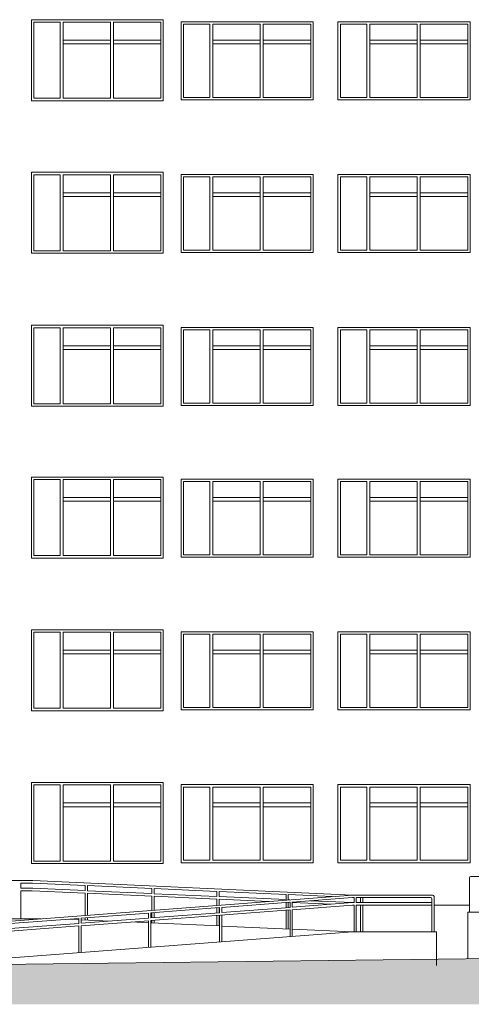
# Paper-space layout 'A-43 ELEWACJE' of a CAD drawing. Header units: millimetres. Extents: x -1100 to 1100, y 0 to 900.
# Tile 13 of 24: x 349 to 447, y 468 to 680. Entities that reach past the tile are written whole.
import ezdxf
from ezdxf.xclip import XClip

# ---------------------------------------------------------------- set-up
doc = ezdxf.new("R2010")
doc.units = ezdxf.units.MM
doc.header["$MEASUREMENT"] = 0
doc.header["$XCLIPFRAME"] = 0
doc.layers.add('A_ściany', color=7, linetype='Continuous')
for name, color, linetype, lineweight in [('A_ściany_Nr_pióra__1', 7, 'Continuous', 20), ('A_ściany_Nr_pióra__2', 8, 'Continuous', 13), ('A_ściany_Nr_pióra__3', 252, 'Continuous', 13)]:
    doc.layers.add(name, color=color, linetype=linetype, lineweight=lineweight)

# ---------------------------------------------------------------- blocks, each defined once
blk = doc.blocks.new('Rysunek_3_3', base_point=(-1601.65, 1773.94))
at = {"layer": 'A_ściany', "linetype": 'Continuous', "lineweight": 13}
blk.add_hatch(color=8, dxfattribs=at).paths.add_polyline_path([(330.97, 475.96), (29.9, 475.96), (29.9, 467.55), (682.67, 467.55), (682.67, 478.06), (572.66, 478.25), (467.45, 477.61)])
at = {"layer": 'A_ściany_Nr_pióra__1', "color": 7, "linetype": 'Continuous', "lineweight": 20}
for p, q in [((421.52, 488.96), (421.19, 488.96)), ((446.47, 488.96), (438.79, 488.96)), ((469.2, 487.44), (446.11, 487.44)), ((446.11, 487.44), (446.11, 477.35)), ((332.73, 486.04), (353.82, 486.03)), ((359.75, 485.94), (362.08, 485.84)), ((362.55, 485.81), (368.83, 485.53)), ((373.37, 485.33), (377.14, 485.16)), ((377.6, 485.14), (392.48, 484.47)), ((421.2, 483.17), (330.97, 476.31)), ((392.94, 484.45), (407.7, 483.78)), ((408.16, 483.76), (421.2, 483.17)), ((421.2, 483.17), (439.3, 483.17)), ((439.3, 483.17), (439.3, 475.96)), ((330.97, 475.96), (467.45, 477.61))]:
    blk.add_line(p, q, dxfattribs=at)
at = {"layer": 'A_ściany_Nr_pióra__2', "color": 8, "linetype": 'Continuous', "lineweight": 13}
for p, q in [((325.77, 494.28), (352.11, 494.26)), ((349.51, 492.62), (349.51, 493.73)), ((349.51, 493.73), (352.08, 493.73)), ((352.08, 493.73), (363.46, 493.22)), ((352.11, 494.26), (421.2, 491.15)), ((446.47, 487.44), (446.47, 494.85)), ((471.19, 495.15), (446.77, 495.15)), ((349.51, 492.62), (352.14, 492.62)), ((349.51, 486.03), (349.51, 492.08)), ((349.51, 492.08), (352.01, 492.08)), ((352.01, 492.08), (363.46, 491.56)), ((352.14, 492.62), (363.46, 492.11)), ((363.46, 492.11), (363.46, 493.22)), ((363.46, 486.76), (363.46, 491.56)), ((363.92, 492.09), (363.92, 493.2)), ((363.92, 493.2), (377.86, 492.57)), ((363.92, 492.09), (377.86, 491.46)), ((363.92, 486.8), (363.92, 491.54)), ((363.92, 491.54), (377.86, 490.91)), ((377.86, 491.46), (377.86, 492.57)), ((378.32, 491.44), (378.32, 492.55)), ((378.32, 492.55), (391.89, 491.94)), ((378.32, 491.44), (391.89, 490.83)), ((391.89, 490.83), (391.89, 491.94)), ((392.35, 490.81), (392.35, 491.92)), ((392.35, 491.92), (406.86, 491.26)), ((421.2, 491.15), (330.97, 484.29)), ((377.86, 487.86), (377.86, 490.91)), ((378.32, 487.89), (378.32, 490.89)), ((378.32, 490.89), (391.89, 490.28)), ((391.89, 488.92), (391.89, 490.28)), ((392.35, 490.81), (406.86, 490.16)), ((392.35, 488.96), (392.35, 490.26)), ((392.35, 490.26), (403.11, 489.78)), ((407.7, 489.59), (392.94, 488.46)), ((406.86, 490.16), (406.86, 491.26)), ((406.86, 488.42), (406.86, 489.52)), ((407.32, 490.14), (407.32, 491.24)), ((407.32, 491.24), (416.77, 490.82)), ((407.32, 490.14), (407.66, 490.12)), ((407.32, 488.46), (407.32, 489.56)), ((407.58, 489.58), (407.7, 489.57)), ((407.7, 488.49), (407.7, 489.59)), ((421.2, 490.61), (408.16, 489.62)), ((408.16, 488.52), (408.16, 489.62)), ((408.16, 489.55), (416.65, 489.17)), ((421.2, 489.51), (408.16, 488.52)), ((412.12, 489.92), (421.19, 489.51)), ((421.2, 491.15), (438.49, 491.15)), ((421.2, 490.61), (421.52, 490.61)), ((421.2, 489.51), (421.52, 489.51)), ((421.52, 489.51), (421.52, 490.61)), ((421.98, 489.51), (421.98, 490.61)), ((421.98, 490.61), (438.03, 490.61)), ((421.98, 489.51), (438.33, 489.51)), ((422.93, 489.51), (422.93, 490.61)), ((423.39, 489.51), (423.39, 490.61)), ((438.33, 483.17), (438.33, 490.31)), ((438.79, 483.17), (438.79, 490.85)), ((377.14, 487.26), (362.55, 486.15)), ((377.14, 486.16), (377.14, 487.26)), ((392.48, 488.43), (377.6, 487.3)), ((407.7, 487.94), (377.6, 485.65)), ((392.48, 487.33), (377.6, 486.2)), ((377.6, 486.2), (377.6, 487.3)), ((377.86, 486.22), (377.86, 487.32)), ((378.32, 486.25), (378.32, 487.35)), ((391.89, 487.28), (391.89, 488.38)), ((392.35, 487.32), (392.35, 488.42)), ((392.48, 487.33), (392.48, 488.43)), ((407.7, 488.49), (392.94, 487.36)), ((392.94, 487.36), (392.94, 488.46)), ((406.86, 483.82), (406.86, 487.87)), ((407.32, 483.8), (407.32, 487.91)), ((407.7, 482.15), (407.7, 487.94)), ((421.2, 488.96), (408.16, 487.97)), ((408.16, 482.18), (408.16, 487.97)), ((421.52, 483.17), (421.52, 488.96)), ((421.98, 483.17), (421.98, 488.96)), ((438.33, 488.96), (421.98, 488.96)), ((422.93, 483.17), (422.93, 488.96)), ((423.39, 483.17), (423.39, 488.96)), ((362.08, 486.12), (347.2, 484.99)), ((362.08, 485.02), (347.2, 483.89)), ((362.08, 485.02), (362.08, 486.12)), ((377.14, 486.16), (362.55, 485.05)), ((362.55, 485.05), (362.55, 486.15)), ((377.14, 485.61), (362.55, 484.5)), ((363.46, 485.77), (363.46, 486.22)), ((363.92, 485.75), (363.92, 486.26)), ((377.14, 479.82), (377.14, 485.61)), ((377.6, 479.86), (377.6, 485.65)), ((377.86, 485.12), (377.86, 485.67)), ((378.32, 485.1), (378.32, 485.7)), ((391.89, 484.49), (391.89, 486.73)), ((392.35, 484.47), (392.35, 486.77)), ((392.48, 480.99), (392.48, 486.78)), ((392.94, 481.02), (392.94, 486.81)), ((362.08, 484.47), (347.2, 483.34)), ((362.08, 478.68), (362.08, 484.47)), ((362.55, 478.71), (362.55, 484.5))]:
    blk.add_line(p, q, dxfattribs=at)
for centre, start, end in [((446.77, 494.85), 90, 180), ((438.03, 490.31), 0, 90), ((438.49, 490.85), 0, 90)]:
    blk.add_arc(centre, 0.3, start, end, dxfattribs=at)
at = {"layer": 'A_ściany_Nr_pióra__3', "color": 252, "linetype": 'Continuous', "lineweight": 13}
for p, q in [((351.81, 680.26), (380.31, 680.26)), ((351.81, 662.76), (351.81, 680.26)), ((352.33, 663.29), (352.33, 679.74)), ((352.33, 679.74), (358.03, 679.74)), ((358.03, 679.74), (358.03, 663.29)), ((358.68, 663.29), (358.68, 679.74)), ((358.68, 679.74), (368.91, 679.74)), ((368.91, 679.74), (368.91, 663.29)), ((369.56, 663.29), (369.56, 679.74)), ((369.56, 679.74), (379.78, 679.74)), ((379.78, 679.74), (379.78, 663.29)), ((380.31, 680.26), (380.31, 662.76)), ((384.14, 679.8), (412.7, 679.8)), ((384.14, 662.94), (384.14, 679.8)), ((384.67, 663.47), (384.67, 679.28)), ((384.67, 679.28), (390.37, 679.28)), ((390.37, 679.28), (390.37, 663.47)), ((391.02, 663.47), (391.02, 679.28)), ((391.02, 679.28), (401.27, 679.28)), ((401.27, 679.28), (401.27, 663.47)), ((401.92, 663.47), (401.92, 679.28)), ((401.92, 679.28), (412.18, 679.28)), ((412.18, 679.28), (412.18, 663.47)), ((412.7, 679.8), (412.7, 662.94)), ((418.05, 662.94), (418.05, 679.8)), ((418.05, 679.8), (446.61, 679.8)), ((418.58, 663.47), (418.58, 679.28)), ((418.58, 679.28), (424.28, 679.28)), ((424.28, 679.28), (424.28, 663.47)), ((424.93, 663.47), (424.93, 679.28)), ((424.93, 679.28), (435.18, 679.28)), ((435.18, 679.28), (435.18, 663.47)), ((435.83, 663.47), (435.83, 679.28)), ((435.83, 679.28), (446.09, 679.28)), ((446.09, 679.28), (446.09, 663.47)), ((446.61, 679.8), (446.61, 662.94)), ((368.91, 675.84), (358.68, 675.84)), ((368.91, 675.04), (358.68, 675.04)), ((379.78, 675.84), (369.56, 675.84)), ((379.78, 675.04), (369.56, 675.04)), ((401.27, 675.84), (391.02, 675.84)), ((401.27, 675.04), (391.02, 675.04)), ((412.18, 675.84), (401.92, 675.84)), ((412.18, 675.04), (401.92, 675.04)), ((435.18, 675.84), (424.93, 675.84)), ((435.18, 675.04), (424.93, 675.04)), ((446.09, 675.84), (435.83, 675.84)), ((446.09, 675.04), (435.83, 675.04)), ((380.31, 662.76), (351.81, 662.76)), ((358.03, 663.29), (352.33, 663.29)), ((368.91, 663.29), (358.68, 663.29)), ((379.78, 663.29), (369.56, 663.29)), ((412.7, 662.94), (384.14, 662.94)), ((390.37, 663.47), (384.67, 663.47)), ((401.27, 663.47), (391.02, 663.47)), ((412.18, 663.47), (401.92, 663.47)), ((446.61, 662.94), (418.05, 662.94)), ((424.28, 663.47), (418.58, 663.47)), ((435.18, 663.47), (424.93, 663.47)), ((446.09, 663.47), (435.83, 663.47)), ((351.81, 647.29), (380.31, 647.29)), ((351.81, 629.79), (351.81, 647.29)), ((352.33, 630.31), (352.33, 646.76)), ((352.33, 646.76), (358.03, 646.76)), ((358.03, 646.76), (358.03, 630.31)), ((358.68, 630.31), (358.68, 646.76)), ((358.68, 646.76), (368.91, 646.76)), ((368.91, 646.76), (368.91, 630.31)), ((369.56, 630.31), (369.56, 646.76)), ((369.56, 646.76), (379.78, 646.76)), ((379.78, 646.76), (379.78, 630.31)), ((380.31, 647.29), (380.31, 629.79)), ((384.14, 646.83), (412.7, 646.83)), ((384.14, 629.97), (384.14, 646.83)), ((412.7, 646.83), (412.7, 629.97)), ((418.05, 629.97), (418.05, 646.83)), ((418.05, 646.83), (446.61, 646.83)), ((446.61, 646.83), (446.61, 629.97)), ((384.67, 630.49), (384.67, 646.3)), ((384.67, 646.3), (390.37, 646.3)), ((390.37, 646.3), (390.37, 630.49)), ((391.02, 630.49), (391.02, 646.3)), ((391.02, 646.3), (401.27, 646.3)), ((401.27, 646.3), (401.27, 630.49)), ((401.92, 630.49), (401.92, 646.3)), ((401.92, 646.3), (412.18, 646.3)), ((412.18, 646.3), (412.18, 630.49)), ((418.58, 630.49), (418.58, 646.3)), ((418.58, 646.3), (424.28, 646.3)), ((424.28, 646.3), (424.28, 630.49)), ((424.93, 630.49), (424.93, 646.3)), ((424.93, 646.3), (435.18, 646.3)), ((435.18, 646.3), (435.18, 630.49)), ((435.83, 630.49), (435.83, 646.3)), ((435.83, 646.3), (446.09, 646.3)), ((446.09, 646.3), (446.09, 630.49)), ((368.91, 642.86), (358.68, 642.86)), ((379.78, 642.86), (369.56, 642.86)), ((401.27, 642.86), (391.02, 642.86)), ((412.18, 642.86), (401.92, 642.86)), ((435.18, 642.86), (424.93, 642.86)), ((446.09, 642.86), (435.83, 642.86)), ((368.91, 642.06), (358.68, 642.06)), ((379.78, 642.06), (369.56, 642.06)), ((401.27, 642.06), (391.02, 642.06)), ((412.18, 642.06), (401.92, 642.06)), ((435.18, 642.06), (424.93, 642.06)), ((446.09, 642.06), (435.83, 642.06)), ((380.31, 629.79), (351.81, 629.79)), ((358.03, 630.31), (352.33, 630.31)), ((368.91, 630.31), (358.68, 630.31)), ((379.78, 630.31), (369.56, 630.31)), ((412.7, 629.97), (384.14, 629.97)), ((390.37, 630.49), (384.67, 630.49)), ((401.27, 630.49), (391.02, 630.49)), ((412.18, 630.49), (401.92, 630.49)), ((446.61, 629.97), (418.05, 629.97)), ((424.28, 630.49), (418.58, 630.49)), ((435.18, 630.49), (424.93, 630.49)), ((446.09, 630.49), (435.83, 630.49)), ((351.81, 614.24), (380.31, 614.24)), ((351.81, 596.74), (351.81, 614.24)), ((352.33, 597.26), (352.33, 613.71)), ((352.33, 613.71), (358.03, 613.71)), ((358.03, 613.71), (358.03, 597.26)), ((358.68, 597.26), (358.68, 613.71)), ((358.68, 613.71), (368.91, 613.71)), ((368.91, 613.71), (368.91, 597.26)), ((369.56, 597.26), (369.56, 613.71)), ((369.56, 613.71), (379.78, 613.71)), ((379.78, 613.71), (379.78, 597.26)), ((380.31, 614.24), (380.31, 596.74)), ((384.14, 613.78), (412.7, 613.78)), ((384.14, 596.92), (384.14, 613.78)), ((384.67, 597.44), (384.67, 613.25)), ((384.67, 613.25), (390.37, 613.25)), ((390.37, 613.25), (390.37, 597.44)), ((391.02, 597.44), (391.02, 613.25)), ((391.02, 613.25), (401.27, 613.25)), ((401.27, 613.25), (401.27, 597.44)), ((401.92, 597.44), (401.92, 613.25)), ((401.92, 613.25), (412.18, 613.25)), ((412.18, 613.25), (412.18, 597.44)), ((412.7, 613.78), (412.7, 596.92)), ((418.05, 596.92), (418.05, 613.78)), ((418.05, 613.78), (446.61, 613.78)), ((418.58, 597.44), (418.58, 613.25)), ((418.58, 613.25), (424.28, 613.25)), ((424.28, 613.25), (424.28, 597.44)), ((424.93, 597.44), (424.93, 613.25)), ((424.93, 613.25), (435.18, 613.25)), ((435.18, 613.25), (435.18, 597.44)), ((435.83, 597.44), (435.83, 613.25)), ((435.83, 613.25), (446.09, 613.25)), ((446.09, 613.25), (446.09, 597.44)), ((446.61, 613.78), (446.61, 596.92)), ((368.91, 609.81), (358.68, 609.81)), ((368.91, 609.01), (358.68, 609.01)), ((379.78, 609.81), (369.56, 609.81)), ((379.78, 609.01), (369.56, 609.01)), ((401.27, 609.81), (391.02, 609.81)), ((401.27, 609.01), (391.02, 609.01)), ((412.18, 609.81), (401.92, 609.81)), ((412.18, 609.01), (401.92, 609.01)), ((435.18, 609.81), (424.93, 609.81)), ((435.18, 609.01), (424.93, 609.01)), ((446.09, 609.81), (435.83, 609.81)), ((446.09, 609.01), (435.83, 609.01)), ((380.31, 596.74), (351.81, 596.74)), ((358.03, 597.26), (352.33, 597.26)), ((368.91, 597.26), (358.68, 597.26)), ((379.78, 597.26), (369.56, 597.26)), ((412.7, 596.92), (384.14, 596.92)), ((390.37, 597.44), (384.67, 597.44)), ((401.27, 597.44), (391.02, 597.44)), ((412.18, 597.44), (401.92, 597.44)), ((446.61, 596.92), (418.05, 596.92)), ((424.28, 597.44), (418.58, 597.44)), ((435.18, 597.44), (424.93, 597.44)), ((446.09, 597.44), (435.83, 597.44)), ((351.81, 581.46), (380.31, 581.46)), ((351.81, 563.96), (351.81, 581.46)), ((352.33, 564.49), (352.33, 580.94)), ((352.33, 580.94), (358.03, 580.94)), ((358.03, 580.94), (358.03, 564.49)), ((358.68, 564.49), (358.68, 580.94)), ((358.68, 580.94), (368.91, 580.94)), ((368.91, 580.94), (368.91, 564.49)), ((369.56, 564.49), (369.56, 580.94)), ((369.56, 580.94), (379.78, 580.94)), ((379.78, 580.94), (379.78, 564.49)), ((380.31, 581.46), (380.31, 563.96)), ((384.14, 581), (412.7, 581)), ((384.14, 564.14), (384.14, 581)), ((412.7, 581), (412.7, 564.14)), ((418.05, 564.14), (418.05, 581)), ((418.05, 581), (446.61, 581)), ((446.61, 581), (446.61, 564.14)), ((384.67, 564.67), (384.67, 580.48)), ((384.67, 580.48), (390.37, 580.48)), ((390.37, 580.48), (390.37, 564.67)), ((391.02, 564.67), (391.02, 580.48)), ((391.02, 580.48), (401.27, 580.48)), ((401.27, 580.48), (401.27, 564.67)), ((401.92, 564.67), (401.92, 580.48)), ((401.92, 580.48), (412.18, 580.48)), ((412.18, 580.48), (412.18, 564.67)), ((418.58, 564.67), (418.58, 580.48)), ((418.58, 580.48), (424.28, 580.48)), ((424.28, 580.48), (424.28, 564.67)), ((424.93, 564.67), (424.93, 580.48)), ((424.93, 580.48), (435.18, 580.48)), ((435.18, 580.48), (435.18, 564.67)), ((435.83, 564.67), (435.83, 580.48)), ((435.83, 580.48), (446.09, 580.48)), ((446.09, 580.48), (446.09, 564.67)), ((368.91, 577.04), (358.68, 577.04)), ((379.78, 577.04), (369.56, 577.04)), ((401.27, 577.04), (391.02, 577.04)), ((412.18, 577.04), (401.92, 577.04)), ((435.18, 577.04), (424.93, 577.04)), ((446.09, 577.04), (435.83, 577.04)), ((368.91, 576.24), (358.68, 576.24)), ((379.78, 576.24), (369.56, 576.24)), ((401.27, 576.24), (391.02, 576.24)), ((412.18, 576.24), (401.92, 576.24)), ((435.18, 576.24), (424.93, 576.24)), ((446.09, 576.24), (435.83, 576.24)), ((380.31, 563.96), (351.81, 563.96)), ((358.03, 564.49), (352.33, 564.49)), ((368.91, 564.49), (358.68, 564.49)), ((379.78, 564.49), (369.56, 564.49)), ((412.7, 564.14), (384.14, 564.14)), ((390.37, 564.67), (384.67, 564.67)), ((401.27, 564.67), (391.02, 564.67)), ((412.18, 564.67), (401.92, 564.67)), ((446.61, 564.14), (418.05, 564.14)), ((424.28, 564.67), (418.58, 564.67)), ((435.18, 564.67), (424.93, 564.67)), ((446.09, 564.67), (435.83, 564.67)), ((351.81, 548.46), (380.31, 548.46)), ((351.81, 530.96), (351.81, 548.46)), ((352.33, 531.49), (352.33, 547.94)), ((352.33, 547.94), (358.03, 547.94)), ((358.03, 547.94), (358.03, 531.49)), ((358.68, 531.49), (358.68, 547.94)), ((358.68, 547.94), (368.91, 547.94)), ((368.91, 547.94), (368.91, 531.49)), ((369.56, 531.49), (369.56, 547.94)), ((369.56, 547.94), (379.78, 547.94)), ((379.78, 547.94), (379.78, 531.49)), ((380.31, 548.46), (380.31, 530.96)), ((384.14, 548), (412.7, 548)), ((384.14, 531.14), (384.14, 548)), ((384.67, 531.67), (384.67, 547.48)), ((384.67, 547.48), (390.37, 547.48)), ((390.37, 547.48), (390.37, 531.67)), ((391.02, 531.67), (391.02, 547.48)), ((391.02, 547.48), (401.27, 547.48)), ((401.27, 547.48), (401.27, 531.67)), ((401.92, 531.67), (401.92, 547.48)), ((401.92, 547.48), (412.18, 547.48)), ((412.18, 547.48), (412.18, 531.67)), ((412.7, 548), (412.7, 531.14)), ((418.05, 531.14), (418.05, 548)), ((418.05, 548), (446.61, 548)), ((418.58, 531.67), (418.58, 547.48)), ((418.58, 547.48), (424.28, 547.48)), ((424.28, 547.48), (424.28, 531.67)), ((424.93, 531.67), (424.93, 547.48)), ((424.93, 547.48), (435.18, 547.48)), ((435.18, 547.48), (435.18, 531.67)), ((435.83, 531.67), (435.83, 547.48)), ((435.83, 547.48), (446.09, 547.48)), ((446.09, 547.48), (446.09, 531.67)), ((446.61, 548), (446.61, 531.14)), ((368.91, 544.04), (358.68, 544.04)), ((368.91, 543.24), (358.68, 543.24)), ((379.78, 544.04), (369.56, 544.04)), ((379.78, 543.24), (369.56, 543.24)), ((401.27, 544.04), (391.02, 544.04)), ((401.27, 543.24), (391.02, 543.24)), ((412.18, 544.04), (401.92, 544.04)), ((412.18, 543.24), (401.92, 543.24)), ((435.18, 544.04), (424.93, 544.04)), ((435.18, 543.24), (424.93, 543.24)), ((446.09, 544.04), (435.83, 544.04)), ((446.09, 543.24), (435.83, 543.24)), ((380.31, 530.96), (351.81, 530.96)), ((358.03, 531.49), (352.33, 531.49)), ((368.91, 531.49), (358.68, 531.49)), ((379.78, 531.49), (369.56, 531.49)), ((412.7, 531.14), (384.14, 531.14)), ((390.37, 531.67), (384.67, 531.67)), ((401.27, 531.67), (391.02, 531.67)), ((412.18, 531.67), (401.92, 531.67)), ((446.61, 531.14), (418.05, 531.14)), ((424.28, 531.67), (418.58, 531.67)), ((435.18, 531.67), (424.93, 531.67)), ((446.09, 531.67), (435.83, 531.67)), ((351.81, 515.46), (380.31, 515.46)), ((351.81, 497.96), (351.81, 515.46)), ((352.33, 498.49), (352.33, 514.94)), ((352.33, 514.94), (358.03, 514.94)), ((358.03, 514.94), (358.03, 498.49)), ((358.68, 498.49), (358.68, 514.94)), ((358.68, 514.94), (368.91, 514.94)), ((368.91, 514.94), (368.91, 498.49)), ((369.56, 498.49), (369.56, 514.94)), ((369.56, 514.94), (379.78, 514.94)), ((379.78, 514.94), (379.78, 498.49)), ((380.31, 515.46), (380.31, 497.96)), ((384.14, 515), (412.7, 515)), ((384.14, 498.14), (384.14, 515)), ((412.7, 515), (412.7, 498.14)), ((418.05, 498.14), (418.05, 515)), ((418.05, 515), (446.61, 515)), ((446.61, 515), (446.61, 498.14)), ((384.67, 498.67), (384.67, 514.48)), ((384.67, 514.48), (390.37, 514.48)), ((390.37, 514.48), (390.37, 498.67)), ((391.02, 498.67), (391.02, 514.48)), ((391.02, 514.48), (401.27, 514.48)), ((401.27, 514.48), (401.27, 498.67)), ((401.92, 498.67), (401.92, 514.48)), ((401.92, 514.48), (412.18, 514.48)), ((412.18, 514.48), (412.18, 498.67)), ((418.58, 498.67), (418.58, 514.48)), ((418.58, 514.48), (424.28, 514.48)), ((424.28, 514.48), (424.28, 498.67)), ((424.93, 498.67), (424.93, 514.48)), ((424.93, 514.48), (435.18, 514.48)), ((435.18, 514.48), (435.18, 498.67)), ((435.83, 498.67), (435.83, 514.48)), ((435.83, 514.48), (446.09, 514.48)), ((446.09, 514.48), (446.09, 498.67)), ((368.91, 511.04), (358.68, 511.04)), ((379.78, 511.04), (369.56, 511.04)), ((401.27, 511.04), (391.02, 511.04)), ((412.18, 511.04), (401.92, 511.04)), ((435.18, 511.04), (424.93, 511.04)), ((446.09, 511.04), (435.83, 511.04)), ((368.91, 510.24), (358.68, 510.24)), ((379.78, 510.24), (369.56, 510.24)), ((401.27, 510.24), (391.02, 510.24)), ((412.18, 510.24), (401.92, 510.24)), ((435.18, 510.24), (424.93, 510.24)), ((446.09, 510.24), (435.83, 510.24)), ((380.31, 497.96), (351.81, 497.96)), ((358.03, 498.49), (352.33, 498.49)), ((368.91, 498.49), (358.68, 498.49)), ((379.78, 498.49), (369.56, 498.49)), ((412.7, 498.14), (384.14, 498.14)), ((390.37, 498.67), (384.67, 498.67)), ((401.27, 498.67), (391.02, 498.67)), ((412.18, 498.67), (401.92, 498.67)), ((446.61, 498.14), (418.05, 498.14)), ((424.28, 498.67), (418.58, 498.67)), ((435.18, 498.67), (424.93, 498.67)), ((446.09, 498.67), (435.83, 498.67))]:
    blk.add_line(p, q, dxfattribs=at)

psp = doc.layouts.new('A-43 ELEWACJE')

# ---------------------------------------------------------------- block references
at = {"color": 37, "linetype": 'Continuous', "lineweight": 5, "true_color": 0x656532}
ref = psp.add_blockref('Rysunek_3_3', (-1601.65, 1773.94), dxfattribs=at)
XClip(ref).set_block_clipping_path([(29.90003743, 461.5010082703), (682.6679508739, 894.3024396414)])

doc.saveas('drawing.dxf')
